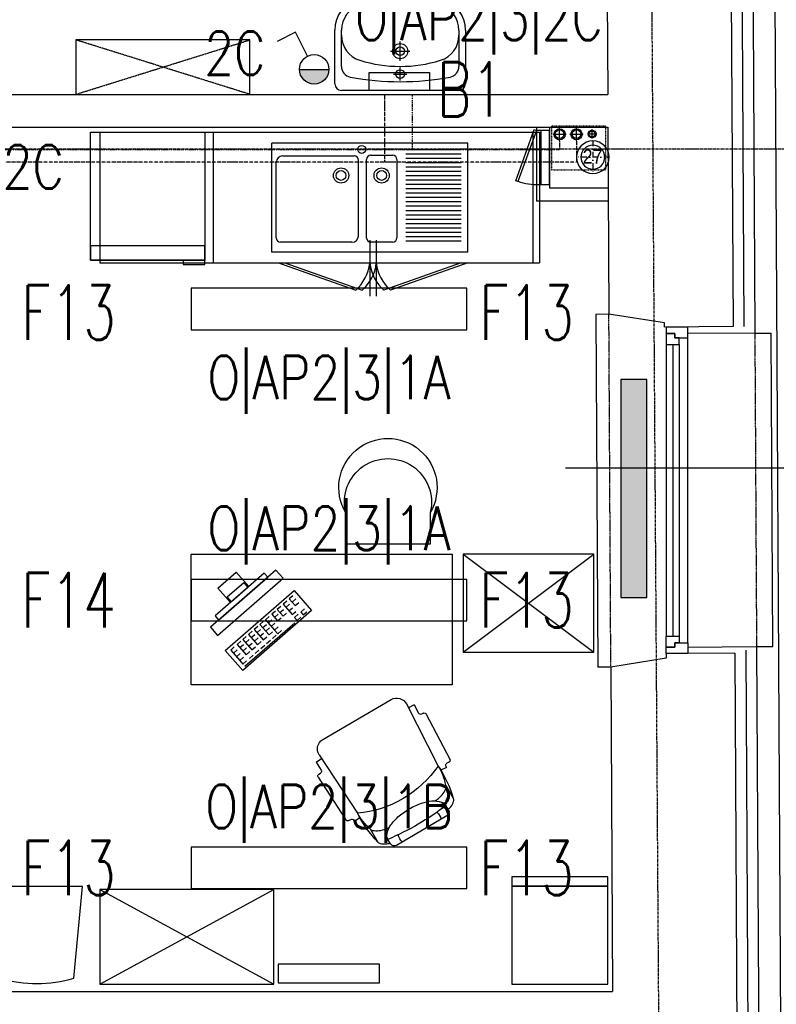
# Model space of a CAD drawing. Header units: inches. Extents: x -281236 to -70395, y 38777 to 102341.
# Tile 135 of 244: x -138741 to -138393, y 50664 to 51116. Entities that reach past the tile are written whole.
import ezdxf
from ezdxf.enums import TextEntityAlignment as Align

# ---------------------------------------------------------------- set-up
doc = ezdxf.new("R2010")
doc.units = ezdxf.units.IN
doc.header["$MEASUREMENT"] = 0
for name, pattern in [('00-inst$0$DASHDOT', [1, 0.5, -0.25, 0, -0.25]), ('CENTER', [2, 1.25, -0.25, 0.25, -0.25]), ('DASHDOT', [1, 0.5, -0.25, 0, -0.25]), ('DASHED2', [0.375, 0.25, -0.125]), ('DIVIDE', [31.75, 12.7, -6.35, 0, -6.35, 0, -6.35]), ('HIDDEN', [0.375, 0.25, -0.125])]:
    doc.linetypes.add(name, pattern=pattern)
doc.layers.get('0').update_dxf_attribs({"color": 101})
for name, color, linetype in [('cokół_widok', 255, 'Continuous'), ('E-90', 6, 'Continuous'), ('E35', 6, 'Continuous'), ('Ins-kan', 54, 'Continuous'), ('Ins-wod', 152, 'Continuous'), ('Mw-cr-rury', 160, 'DIVIDE'), ('Mw-wc-rury', 160, 'DASHDOT'), ('Okn---okna', 5, 'Continuous'), ('Os-osie glowne', 8, 'CENTER'), ('piony_K_nr', 240, 'Continuous'), ('Sc-cegla pelna', 32, 'Continuous'), ('Sc-gk', 120, 'Continuous'), ('Sc-izolacja term-obrys', 132, 'Continuous'), ('Sc-izolacja term-styropian', 151, 'STYROPIAN-KA'), ('Sc-nadproza kon', 5, 'DASHED2'), ('W-idok', 9, 'Continuous'), ('W-otwor-strop', 126, 'Continuous'), ('Wyp-grzejniki', 56, 'Continuous'), ('Wyp-kuchnia', 71, 'Continuous'), ('Wyp-meble', 155, 'Continuous'), ('Wyp-sanitar', 131, 'Continuous')]:
    doc.layers.add(name, color=color, linetype=linetype)
doc.styles.add('ROMANS', font='romans', dxfattribs={"width": 0.85})
doc.styles.add('TYTUL2', font='ARIAL.TTF')
doc.linetypes.add('BATTING', pattern='A,0.0001,-0.1,[134,ltypeshp.shx,S=0.1,R=0,X=-0.1,Y=0],-0.2,[134,ltypeshp.shx,S=0.1,R=180,X=0.1,Y=0],-0.1', length=0.4001)
doc.linetypes.add('STYROPIAN-KA', pattern='A,0.0001,-0.1,[135,ltypeshp.shx,S=0.1,R=0,X=-0.1,Y=0],0,[135,ltypeshp.shx,S=0.1,R=180,X=0.1,Y=0],-0.1', length=0.2001)

# ---------------------------------------------------------------- blocks, each defined once
blk = doc.blocks.new('sof11_r')
for p, q in [((20.87422290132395, 36.93208220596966), (20.92733930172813, 35.93349387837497)), ((45.17382872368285, 39.10555599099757), (21.81969482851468, 37.98378693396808)), ((46.22553345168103, 38.16008406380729), (46.27864985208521, 37.16149573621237)), ((51.59800910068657, 36.44302670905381), (47.33035458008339, 36.21602380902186)), ((51.59800910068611, 36.44302670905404), (51.75735830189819, 33.44726172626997)), ((19.98186737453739, 34.88178915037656), (19.37548364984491, 34.84953469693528)), ((19.37548364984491, 34.84953469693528), (19.53483285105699, 31.85376971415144)), ((53.79970847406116, 33.55589737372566), (21.79970847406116, 31.85376971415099)), ((12.60951995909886, 30.33598152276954), (5.609519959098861, 30.33598152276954)), ((59.06529047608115, -7.890992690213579), (59.06529047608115, 28.56295573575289)), ((-2.273736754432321e-13, 23.75755536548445), (-2.273736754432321e-13, -3.085592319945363)), ((1.999999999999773, 25.75755536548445), (4.371236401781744, 25.75755536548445)), ((1.999999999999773, -5.085592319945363), (4.371236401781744, -5.085592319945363)), ((12.60951995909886, -9.664018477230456), (5.609519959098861, -9.664018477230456)), ((19.37548364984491, -14.17757165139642), (19.53483285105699, -11.18180666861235)), ((53.79970847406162, -12.88393432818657), (21.79970847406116, -11.18180666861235)), ((51.59800910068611, -15.77106366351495), (51.75735830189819, -12.77529868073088)), ((19.98186737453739, -14.20982610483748), (19.37548364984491, -14.17757165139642)), ((20.87422290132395, -16.26011916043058), (20.92733930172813, -15.26153083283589)), ((45.17382872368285, -18.43359294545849), (21.81969482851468, -17.31182388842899)), ((46.22553345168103, -17.4881210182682), (46.27864985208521, -16.48953269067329)), ((51.59800910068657, -15.77106366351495), (47.33035458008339, -15.54406076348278))]:
    blk.add_line(p, q)
for points in [[(2.234255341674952, 25.75755536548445, -0.03020428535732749), (2.781092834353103, 27.40704933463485, -0.09716323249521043), (4.322527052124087, 29.78968412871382, -0.2034527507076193), (5.609519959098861, 30.33598152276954, -0.2034527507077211)], [(8.708346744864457, 22.55427079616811, -0.01878993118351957), (8.945026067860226, 24.41350457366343, -0.05413092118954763), (9.781092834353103, 27.40704933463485, -0.09716323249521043), (11.32252705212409, 29.78968412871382, -0.2034527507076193), (12.60951995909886, 30.33598152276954, -0.2034527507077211)], [(4.371236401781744, -5.085592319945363, 0.1842831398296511), (6.753699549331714, -4.176628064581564, 0.1022415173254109), (9.429123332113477, -0.5687179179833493, 0.06119670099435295), (10.92861197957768, 4.079551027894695, 0.04748823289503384), (11.52416869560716, 10.33598152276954, 0.04748823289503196), (10.92861197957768, 16.59241201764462, 0.06119670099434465), (9.429123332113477, 21.24068096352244, 0.1022415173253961), (6.753699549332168, 24.84859111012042, 0.1842831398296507), (4.371236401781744, 25.75755536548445, 0.1842831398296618)], [(8.708346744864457, -1.882307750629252, 0.01878993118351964), (8.945026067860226, -3.741541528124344, 0.05413092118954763), (9.781092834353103, -6.735086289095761, 0.09716323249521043), (11.32252705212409, -9.117721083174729, 0.2034527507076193), (12.60951995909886, -9.664018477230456, 0.2034527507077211)], [(2.234255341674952, -5.085592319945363, 0.03020428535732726), (2.781092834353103, -6.735086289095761, 0.09716323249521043), (4.322527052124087, -9.117721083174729, 0.2034527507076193), (5.609519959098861, -9.664018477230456, 0.2034527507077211)]]:
    blk.add_lwpolyline(points, format="xyb")
for centre, radius, start, end in [((21.87281122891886, 36.98519860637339), 1, 93.04477844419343, 183.0447784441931), ((45.22694512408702, 38.10696766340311), 1, 3.044778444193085, 93.04477844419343), ((47.27723817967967, 37.21461213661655), 1, 183.0447784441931, 273.0447784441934), ((18.767460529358, -22.91031212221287), 54.84796429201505, 86.83080978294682, 103.8805457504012), ((21.41321507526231, 5.611850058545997), 26.24476565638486, 89.15620351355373, 109.5996460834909), ((68.33135133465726, 10.33598152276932), 51.2660608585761, 155.1825998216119, 204.8174001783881), ((19.92875097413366, 35.88037747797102), 1, 273.0447784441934, 3.044778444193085), ((54.06529047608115, 28.56295573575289), 5, 0, 93.04477844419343), ((1.999999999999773, 23.75755536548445), 2, 90, 180), ((122.8764255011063, 10.33598152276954), 119.5044132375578, 172.5855286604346, 187.4144713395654), ((1.909916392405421, 14.04876802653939), 6.893075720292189, 73.9141402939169, 106.0858597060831), ((1.909916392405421, 6.623195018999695), 6.893075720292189, 253.9141402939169, 286.0858597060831), ((1.999999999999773, -3.085592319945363), 2, 180, 270), ((54.06529047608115, -7.890992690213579), 5, 266.9552215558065, 0), ((18.767460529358, 43.58227516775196), 54.84796429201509, 256.1194542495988, 273.1691902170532), ((21.41321507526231, 15.06011298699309), 26.2447656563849, 250.4003539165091, 270.8437964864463), ((19.92875097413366, -15.20841443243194), 1, 356.9552215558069, 86.95522155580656), ((21.87281122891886, -16.3132355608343), 1, 176.9552215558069, 266.9552215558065), ((45.22694512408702, -17.43500461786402), 1, 266.9552215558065, 356.9552215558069), ((47.27723817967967, -16.54264909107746), 1, 86.95522155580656, 176.9552215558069)]:
    blk.add_arc(centre, radius, start, end)
blk = doc.blocks.new('lodówka electrolux')
at = {"layer": 'Wyp-meble'}
for points in [[(-52.5, 0), (0, 0), (0, 58.69999999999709), (-52.5, 58.69999999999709)], [(0, 0), (-52.5, 0), (-52.5, 6.619419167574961), (0, 6.619419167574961)], [(-52.5, 0), (-42.55370058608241, 0), (-42.55370058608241, -2.005123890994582), (-52.5, -2.005123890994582)]]:
    blk.add_lwpolyline(points, close=True, dxfattribs=at)
blk = doc.blocks.new('klawiatura do PC')
at = {"layer": 'Wyp-meble'}
blk.add_lwpolyline([(0, 0), (46.62217066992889, 0), (46.62217066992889, -13.54161269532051), (0, -13.54161269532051)], close=True, dxfattribs=at)
for points in [[(4.663888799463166, -1.704538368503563), (2.200115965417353, -1.704538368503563), (2.200115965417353, -8.712086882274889), (4.663888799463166, -8.712086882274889)], [(2.200115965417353, -3.820916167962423), (4.685517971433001, -3.820916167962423)], [(9.00224849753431, -1.704538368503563), (6.538475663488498, -1.704538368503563), (6.538475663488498, -8.712086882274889), (9.00224849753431, -8.712086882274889)], [(6.538475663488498, -3.820916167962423), (9.023877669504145, -3.820916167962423)], [(12.7867770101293, -1.704538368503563), (10.32300417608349, -1.704538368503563), (10.32300417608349, -8.712086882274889), (12.7867770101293, -8.712086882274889)], [(10.32300417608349, -3.820916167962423), (12.80840618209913, -3.820916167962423)], [(16.75591591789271, -1.704538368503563), (14.2921430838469, -1.704538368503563), (14.2921430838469, -8.712086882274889), (16.75591591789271, -8.712086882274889)], [(14.2921430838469, -3.820916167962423), (16.77754508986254, -3.820916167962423)], [(20.54044624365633, -1.704538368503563), (18.07667340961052, -1.704538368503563), (18.07667340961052, -8.712086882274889), (20.54044624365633, -8.712086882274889)], [(18.07667340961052, -3.820916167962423), (20.56207541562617, -3.820916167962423)], [(24.50958696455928, -1.704538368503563), (22.04581413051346, -1.704538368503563), (22.04581413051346, -8.712086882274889), (24.50958696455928, -8.712086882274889)], [(22.04581413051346, -3.820916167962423), (24.53121613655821, -3.820916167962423)], [(28.20181118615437, -1.704538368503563), (25.73803835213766, -1.704538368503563), (25.73803835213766, -8.712086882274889), (28.20181118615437, -8.712086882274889)], [(25.73803835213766, -3.820916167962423), (28.22344035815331, -3.820916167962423)], [(32.44786659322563, -1.704538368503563), (29.98409375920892, -1.704538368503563), (29.98409375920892, -6.24629605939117), (32.44786659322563, -6.24629605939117)], [(29.98409375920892, -3.820916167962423), (32.46949576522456, -3.820916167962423)], [(36.14008900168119, -1.704538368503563), (33.67631616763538, -1.704538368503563), (33.67631616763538, -6.24629605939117), (36.14008900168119, -6.24629605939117)], [(33.67631616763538, -3.820916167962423), (36.16171817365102, -3.820916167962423)], [(40.20153401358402, -1.704538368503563), (37.73776117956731, -1.704538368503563), (37.73776117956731, -8.712086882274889), (40.20153401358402, -8.712086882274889)], [(37.73776117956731, -3.820916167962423), (40.22316318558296, -3.820916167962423)], [(44.35528512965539, -1.704538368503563), (41.89151229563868, -1.704538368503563), (41.89151229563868, -6.24629605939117), (44.35528512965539, -6.24629605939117)], [(41.89151229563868, -3.820916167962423), (44.37691430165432, -3.820916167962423)], [(2.200115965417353, -6.22355657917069), (4.685517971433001, -6.22355657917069)], [(2.200115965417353, -8.712086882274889), (2.200115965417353, -11.22108533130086), (4.682957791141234, -11.22108533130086)], [(6.538475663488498, -6.22355657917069), (9.023877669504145, -6.22355657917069)], [(10.32300417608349, -6.22355657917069), (12.80840618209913, -6.22355657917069)], [(14.2921430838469, -6.22355657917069), (16.77754508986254, -6.22355657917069)], [(18.07667340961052, -6.22355657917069), (20.56207541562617, -6.22355657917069)], [(22.04581413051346, -6.22355657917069), (24.53121613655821, -6.22355657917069)], [(25.73803835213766, -6.22355657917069), (28.22344035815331, -6.22355657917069)], [(25.73803835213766, -8.712086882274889), (25.73803835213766, -11.22108533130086), (28.22088017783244, -11.22108533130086)], [(37.73776117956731, -6.22355657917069), (40.22316318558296, -6.22355657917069)], [(2.205760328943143, -12.70332829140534), (36.08190473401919, -12.70332829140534)], [(6.544121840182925, -11.22743539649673), (9.128678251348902, -11.22743539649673)], [(10.42095645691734, -11.22743539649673), (13.00551286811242, -11.22743539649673)], [(14.39009717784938, -11.22743539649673), (16.97465358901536, -11.22743539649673)], [(18.17462569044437, -11.22743539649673), (20.75918210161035, -11.22743539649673)], [(22.14376459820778, -11.22743539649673), (24.72832100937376, -11.22743539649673)], [(40.25873192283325, -10.56468671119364), (37.70026142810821, -10.56468671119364), (37.70026142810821, -12.5419028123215), (40.25873192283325, -12.5419028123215)], [(44.38639712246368, -10.59877763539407), (41.89615216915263, -10.59877763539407), (41.89615216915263, -12.5419028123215), (44.35228253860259, -12.5419028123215)]]:
    blk.add_lwpolyline(points, dxfattribs=at)
blk = doc.blocks.new('monitor')
at = {"layer": 'Wyp-meble'}
for points in [[(14.33687975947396, -37.34238715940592), (19.00467815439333, -35.55027718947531), (4.667798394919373, 1.792109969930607), (0, 0)], [(17.21256818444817, -30.88247879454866), (19.54646738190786, -29.98642380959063), (8.793807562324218, -1.979633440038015), (6.459908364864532, -2.875688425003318)], [(12.15152692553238, -10.72527813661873), (20.33262635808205, -7.58430489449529), (24.36984745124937, -18.09980587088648), (16.1887480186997, -21.24077911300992)], [(12.37802750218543, -11.31523022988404), (15.06141852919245, -10.28499468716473), (18.64563846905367, -19.62059147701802), (15.96224744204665, -20.65082701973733)]]:
    blk.add_lwpolyline(points, close=True, dxfattribs=at)
blk = doc.blocks.new('W046')
for p, q in [((0, 20.92488642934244), (0, 0)), ((56.16217092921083, 20.92488642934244), (56.16217092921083, 0)), ((0, 0), (56.16217092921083, 0))]:
    blk.add_line(p, q)
for centre, radius, start, end in [((28.08108546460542, 37.428357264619), 32.57164273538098, 329.5569172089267, 210.4430827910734), ((28.08108546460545, 27.73576637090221), 28.89524954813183, 346.3665609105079, 193.6334390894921)]:
    blk.add_arc(centre, radius, start, end)
blk = doc.blocks.new('umywalka_60x45')
at = {"ltscale": 25}
for p, q in [((-27.00000000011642, -5.820766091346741e-11), (27, 5.820766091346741e-11)), ((-30, -27.71634471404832), (-30.00000000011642, -3.000000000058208)), ((-1.164153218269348e-10, -4.5), (-1.164153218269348e-10, -10.5)), ((30, -2.999999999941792), (30, -27.71634471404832)), ((2.999999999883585, -7.5), (-3.000000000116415, -7.5)), ((-27, -27.71634471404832), (-27, -11.02660116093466)), ((-1.164153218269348e-10, -13.5), (-1.164153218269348e-10, -22.5)), ((27, -11.02660116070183), (27, -27.71634471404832)), ((4.499999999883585, -18), (-4.500000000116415, -18))]:
    blk.add_line(p, q, dxfattribs=at)
for centre, radius in [((-1.164153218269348e-10, -7.5), 2), ((-1.164153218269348e-10, -18), 3.5), ((-1.164153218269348e-10, -18), 2)]:
    blk.add_circle(centre, radius, dxfattribs=at)
for centre, radius, start, end in [((27, -2.999999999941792), 3, 0, 90), ((-27.00000000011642, -3.000000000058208), 3, 90, 180), ((5.820766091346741e-10, -129.425045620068), 125.4250456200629, 79.47373448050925, 100.5262655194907), ((-22.00000000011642, -11.02660116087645), 5, 100.5262655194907, 180), ((22, -11.02660116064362), 5, 0, 79.47373448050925), ((-1.164153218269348e-10, -73.40495448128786), 62.40495448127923, 72.68710209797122, 107.3128979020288), ((-14.99999999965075, -25.28365528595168), 12, 107.3128979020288, 180), ((15.00000000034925, -25.28365528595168), 12, 0, 72.68710209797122), ((-15.00000000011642, -27.71634471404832), 15, 180, 252.6871020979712), ((-15.00000000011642, -27.71634471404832), 12, 180, 252.6871020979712), ((14.99999999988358, -27.71634471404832), 12, 287.3128979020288, 0), ((14.99999999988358, -27.71634471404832), 15, 287.3128979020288, 0), ((-5.820766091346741e-10, 20.40495448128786), 62.40495448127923, 252.6871020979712, 287.3128979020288), ((-5.820766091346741e-10, 20.40495448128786), 65.40495448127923, 252.6871020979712, 287.3128979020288)]:
    blk.add_arc(centre, radius, start, end, dxfattribs=at)
blk = doc.blocks.new('ramiak_okna')
at = {"layer": 'Okn---okna'}
for p, q in [((145.0000000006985, 10.00000000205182), (4.999999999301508, 10.00000000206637)), ((7.999999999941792, 6.000000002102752), (142.0000000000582, 6.0000000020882)), ((7.999999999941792, 3.000000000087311), (142.0000000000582, 3.000000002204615)), ((7.999999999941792, 2.015440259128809e-09), (142.0000000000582, 2.037268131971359e-09))]:
    blk.add_line(p, q, dxfattribs=at)
for points in [[(4.999999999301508, 10.00000000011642), (0, 10), (0, 0), (2.999999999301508, 5.820766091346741e-11), (2.999999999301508, 4.000000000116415), (4.999999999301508, 4.000000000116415)], [(145.0000000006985, 10.00000000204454), (150, 10.00000000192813), (150, 1.928128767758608e-09), (147.0000000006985, 2.044544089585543e-09), (147.0000000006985, 4.000000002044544), (145.0000000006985, 4.000000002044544)], [(7.999999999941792, 6.000000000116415), (4.999999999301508, 6.000000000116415), (4.999999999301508, 4.000000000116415), (2.999999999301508, 4.000000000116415), (2.999999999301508, 5.820766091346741e-11), (4.999999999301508, 1.164153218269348e-10), (7.999999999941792, 5.820766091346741e-11)], [(142.0000000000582, 6.000000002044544), (145.0000000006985, 6.000000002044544), (145.0000000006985, 4.000000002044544), (147.0000000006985, 4.000000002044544), (147.0000000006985, 2.044544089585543e-09), (145.0000000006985, 2.044544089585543e-09), (142.0000000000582, 2.044544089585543e-09)]]:
    blk.add_lwpolyline(points, close=True, dxfattribs=at)
blk = doc.blocks.new('grzejnik_100')
at = {"layer": 'Wyp-grzejniki'}
h = blk.add_hatch(dxfattribs=at)
h.set_pattern_fill('DOTS', color=256, scale=0.5, style=0)
h.set_pattern_definition([(0, (-77492.9091523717, 37823.93992433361), (0.396875, 0.79375), [0, -0.79375])])
h.paths.add_polyline_path([(0, -100), (12, -100), (12, 0), (0, 0)])
blk.add_lwpolyline([(12, 0), (0, 0), (0, -100), (12, -100)], close=True, dxfattribs=at)
blk = doc.blocks.new('zlew_zabiegowy')
at = {"layer": 'Wyp-kuchnia', "color": 155}
for p, q in [((4.999999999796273, -169.1066877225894), (4.999999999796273, -79.10668772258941)), ((4.999999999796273, -79.10668772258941), (54.99999999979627, -79.10668772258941)), ((11.49999999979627, -81.10668772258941), (46.19199999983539, -81.10668772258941)), ((54.99999999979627, -169.1066877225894), (54.99999999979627, -79.10668772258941)), ((9.499999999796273, -115.9306877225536), (9.499999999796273, -83.10668772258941)), ((49.19199999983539, -84.10668772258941), (49.19199999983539, -116.9306877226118)), ((12.49999999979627, -118.9306877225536), (47.19199999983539, -118.9306877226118)), ((9.499999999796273, -134.6066877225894), (9.499999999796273, -124.6066877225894)), ((11.49999999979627, -122.6066877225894), (47.49999999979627, -122.6066877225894)), ((49.49999999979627, -124.6066877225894), (49.49999999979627, -134.6066877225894)), ((47.49999999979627, -136.6066877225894), (11.49999999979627, -136.6066877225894)), ((9.999999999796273, -166.1066877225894), (9.999999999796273, -140.6066877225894)), ((11.99999999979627, -166.1066877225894), (11.99999999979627, -140.6066877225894)), ((13.99999999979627, -166.1066877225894), (13.99999999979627, -140.6066877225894)), ((15.99999999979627, -166.1066877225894), (15.99999999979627, -140.6066877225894)), ((17.99999999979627, -166.1066877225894), (17.99999999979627, -140.6066877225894)), ((19.99999999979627, -166.1066877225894), (19.99999999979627, -140.6066877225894)), ((21.99999999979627, -166.1066877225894), (21.99999999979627, -140.6066877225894)), ((23.99999999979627, -166.1066877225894), (23.99999999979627, -140.6066877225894)), ((25.99999999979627, -166.1066877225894), (25.99999999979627, -140.6066877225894)), ((27.99999999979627, -166.1066877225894), (27.99999999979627, -140.6066877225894)), ((29.99999999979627, -166.1066877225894), (29.99999999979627, -140.6066877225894)), ((31.99999999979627, -166.1066877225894), (31.99999999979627, -140.6066877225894)), ((33.99999999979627, -166.1066877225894), (33.99999999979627, -140.6066877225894)), ((35.99999999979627, -166.1066877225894), (35.99999999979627, -140.6066877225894)), ((37.99999999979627, -166.1066877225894), (37.99999999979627, -140.6066877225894)), ((39.99999999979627, -166.1066877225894), (39.99999999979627, -140.6066877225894)), ((41.99999999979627, -166.1066877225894), (41.99999999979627, -140.6066877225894)), ((43.99999999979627, -166.1066877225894), (43.99999999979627, -140.6066877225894)), ((45.99999999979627, -166.1066877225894), (45.99999999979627, -140.6066877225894)), ((47.99999999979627, -166.1066877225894), (47.99999999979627, -140.6066877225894)), ((49.99999999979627, -166.1066877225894), (49.99999999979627, -140.6066877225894)), ((51.99999999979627, -166.1066877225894), (51.99999999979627, -140.6066877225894)), ((4.999999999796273, -169.1066877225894), (54.99999999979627, -169.1066877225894))]:
    blk.add_line(p, q, dxfattribs=at)
for centre, radius in [((40.16909367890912, -110.9191113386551), 3.5), ((40.16909367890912, -110.9191113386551), 2.25), ((52.12546184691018, -120.4156238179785), 1.8225), ((40.16909367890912, -129.5545693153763), 3.5), ((40.16909367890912, -129.5545693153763), 2.25)]:
    blk.add_circle(centre, radius, dxfattribs=at)
for centre, radius, start, end in [((11.49999999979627, -83.10668772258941), 2, 90, 180), ((46.19199999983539, -84.10668772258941), 3, 0, 90), ((12.49999999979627, -115.9306877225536), 3, 180, 270), ((47.19199999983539, -116.9306877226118), 2, 270, 0), ((11.49999999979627, -124.6066877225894), 2, 90, 180), ((47.49999999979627, -124.6066877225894), 2, 0, 90), ((11.49999999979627, -134.6066877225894), 2, 180, 270), ((47.49999999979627, -134.6066877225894), 2, 270, 0)]:
    blk.add_arc(centre, radius, start, end, dxfattribs=at)
at = {"layer": 'Wyp-meble'}
for p, q in [((60, -7.275957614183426e-12), (0, 0)), ((0, 0), (0, -199.1066877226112)), ((60, -7.275957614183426e-12), (60, -199.1066877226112)), ((0, -82.10668772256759), (-12.56113786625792, -117.6306338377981)), ((10.49175979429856, -124.1066877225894), (-15.2985389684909, -124.1066877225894)), ((0, -166.1066877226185), (-12.56113786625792, -130.582741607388)), ((60, -199.1066877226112), (0, -199.1066877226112))]:
    blk.add_line(p, q, dxfattribs=at)
for centre, start, end in [((2.26339800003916, -104.2965400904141), 221.9701498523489, 263.4819651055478), ((2.26339800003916, -143.916835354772), 96.51803489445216, 138.0298501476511)]:
    blk.add_arc(centre, 19.93903005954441, start, end, dxfattribs=at)
blk = doc.blocks.new('_gslkflhklgj')
at = {"linetype": '00-inst$0$DASHDOT', "ltscale": 5}
for p, q in [((2.764863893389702e-10, -7.499999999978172), (-2.983142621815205e-10, 7.500000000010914)), ((7.499999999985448, 3.074092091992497e-10), (-7.500000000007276, -2.801243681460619e-10))]:
    blk.add_line(p, q, dxfattribs=at)
for centre, radius in [((-1.455191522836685e-11, 1.637090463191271e-11), 7.5), ((0, 0), 5.5)]:
    blk.add_circle(centre, radius)
blk = doc.blocks.new('pion_woda')
at = {"layer": 'Ins-wod'}
for p, q in [((3, 0), (-3, 0)), ((0, 3), (0, -3))]:
    blk.add_line(p, q, dxfattribs=at)
for centre, radius in [((0, 0.02268880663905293), 2.550088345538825), ((0, 0), 2)]:
    blk.add_circle(centre, radius, dxfattribs=at)
blk = doc.blocks.new('pion_mały')
at = {"layer": 'Ins-wod'}
for p, q in [((0, 2.084117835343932), (0, -2.115882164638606)), ((2.100000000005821, -0.01588216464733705), (-2.099999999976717, -0.01588216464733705))]:
    blk.add_line(p, q, dxfattribs=at)
for centre, radius in [((0, 0), 1.785061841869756), ((0, -0.01588216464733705), 1.399999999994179)]:
    blk.add_circle(centre, radius, dxfattribs=at)
blk = doc.blocks.new('WW_piony')
for name, p in [('pion_mały', (0, 0)), ('pion_woda', (7.182069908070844, 0.1177387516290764)), ('pion_woda', (14.9266008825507, 0.1457221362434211))]:
    blk.add_blockref(name, p)
blk = doc.blocks.new('rewizja')
at = {"layer": 'Wyp-meble'}
for p, q in [((-25.0000000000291, 5.999999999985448), (-25, -2.91038304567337e-11)), ((-25.0000000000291, 6), (-5.820766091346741e-11, 6)), ((-2.91038304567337e-11, 5.999999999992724), (0, 0)), ((-25, 3.999999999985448), (-25, 1.999999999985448)), ((0, 1.999999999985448), (-25, 1.999999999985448)), ((0, -1.455191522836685e-11), (-25, -1.455191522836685e-11))]:
    blk.add_line(p, q, dxfattribs=at)
blk.add_lwpolyline([(-23.15029537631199, -9.490196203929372), (0.3420201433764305, -0.9396926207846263), (0, 0), (-23.49231551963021, -8.550503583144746)], close=True, dxfattribs=at)
blk.add_arc((-2.91038304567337e-11, -1.455191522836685e-11), 25, 180, 202.2924427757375, dxfattribs=at)

msp = doc.modelspace()

# ---------------------------------------------------------------- hatches: boundary and pattern name
at = {"layer": 'E35'}
msp.add_hatch(color=256, dxfattribs=at).paths.add_polyline_path([(-138598.7013345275, 51093.18115474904), (-138612.2013345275, 51093.18115474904, 1)])

# ---------------------------------------------------------------- linework, layer by layer
at = {"layer": 'cokół_widok'}
msp.add_line((-138396.8167041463, 51668.68362757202), (-138377.2181852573, 48115.8042291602), dxfattribs=at)
at = {"layer": 'E35'}
for p, q in [((-138613.9994075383, 51110.25248884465), (-138622.5350745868, 51105.97845233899)), ((-138608.4735347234, 51099.21678280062), (-138613.9994075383, 51110.25248884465)), ((-138612.2013345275, 51093.18115474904), (-138598.7013345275, 51093.18115474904)), ((-138290.1741153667, 50910.04157500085), (-138490.037805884, 50910.04157500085))]:
    msp.add_line(p, q, dxfattribs=at)
for points in [[(-138580.171502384, 51083.51573239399), (-138580.171502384, 51091.79037429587), (-138552.4731865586, 51091.79037429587), (-138552.4731865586, 51083.51573239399)], [(-138661.9237233, 50973.62238647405), (-138535.3237233, 50973.62238647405), (-138535.3237233, 50992.62238647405), (-138661.9237233, 50992.62238647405)], [(-138661.9237233, 50839.9153612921), (-138535.3237233, 50839.9153612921), (-138535.3237233, 50858.9153612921), (-138661.9237233, 50858.9153612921)], [(-138661.9237233, 50716.9153612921), (-138535.3237233, 50716.9153612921), (-138535.3237233, 50735.9153612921), (-138661.9237233, 50735.9153612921)]]:
    msp.add_lwpolyline(points, close=True, dxfattribs=at)
msp.add_circle((-138605.4513345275, 51093.18115474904), 6.750000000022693, dxfattribs=at)
at = {"layer": 'Mw-cr-rury', "ltscale": 0.03}
for p, q in [((-138573.2183525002, 51081.22143930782), (-138573.2183525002, 51050.52801990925)), ((-138484.9141426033, 51061.40318306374), (-138484.9141426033, 51050.52801990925)), ((-138484.9141426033, 51050.52801990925), (-138807.0782770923, 51050.52801990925))]:
    msp.add_line(p, q, dxfattribs=at)
at = {"layer": 'Mw-wc-rury'}
for p, q in [((-138560.4010668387, 51081.22143930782), (-138560.4010668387, 51056.15791164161)), ((-138492.6586735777, 51061.43116644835), (-138492.6586735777, 51056.15791164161)), ((-138492.6586735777, 51056.15791164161), (-138819.8955627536, 51056.15791164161))]:
    msp.add_line(p, q, dxfattribs=at)
at = {"layer": 'Os-osie glowne'}
msp.add_line((-138428.6076772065, 47893.27471454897), (-138455.9473578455, 51985.69484066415), dxfattribs=at)
msp.add_lwpolyline([(-143318.4675761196, 51056.69511477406), (-138010.8801488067, 51056.69511477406)], dxfattribs=at)
at = {"layer": 'Sc-cegla pelna'}
for p, q in [((-138471.131553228, 51181.69520114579), (-138470.5799339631, 51081.69520114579)), ((-138775.4975894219, 51081.69520114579), (-138707.1712070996, 51081.69520114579)), ((-138707.1712070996, 51081.69520114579), (-138470.5799339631, 51081.6952011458)), ((-138775.4975894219, 51066.69520114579), (-138470.4971910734, 51066.69520114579)), ((-138470.4971910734, 51066.69520114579), (-138470.0227932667, 50980.69425140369)), ((-138469.1291736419, 50818.69490115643), (-138468.3072609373, 50669.69490115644))]:
    msp.add_line(p, q, dxfattribs=at)
for points in [[(-138414.3916928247, 51229.01167749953), (-138412.9905605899, 50975.00817831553)], [(-138412.9905605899, 50975.00817831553), (-138444.5065917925, 50974.83432981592), (-138444.5176240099, 50976.83429938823), (-138470.0227932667, 50980.69425140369)], [(-138412.163144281, 50825.01046039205), (-138443.6791754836, 50824.83661189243), (-138443.6681432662, 50822.83664232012), (-138469.1291736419, 50818.69490115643)], [(-138412.163144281, 50825.01046039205), (-138410.7206609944, 50563.51065815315)], [(-138962.7174773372, 50742.69827006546), (-138962.3147766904, 50669.69490115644), (-138468.3072609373, 50669.69490115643)]]:
    msp.add_lwpolyline(points, dxfattribs=at)
at = {"layer": 'Sc-gk'}
for p, q in [((-138503.3703400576, 51066.6952011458), (-138503.3703400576, 51032.6340520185)), ((-138497.3703400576, 51066.6952011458), (-138497.3703400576, 51038.63405201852)), ((-138470.3424003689, 51038.63405201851), (-138497.3703400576, 51038.63405201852)), ((-138470.309303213, 51032.6340520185), (-138503.3703400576, 51032.6340520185))]:
    msp.add_line(p, q, dxfattribs=at)
at = {"layer": 'Sc-izolacja term-obrys'}
for points in [[(-138435.9077240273, 51231.89303656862), (-138404.4083932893, 51232.06679294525), (-138402.9741644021, 50972.06338504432), (-138433.6791754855, 50971.89401028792)], [(-138433.6791754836, 50827.89181946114), (-138402.1798447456, 50828.06557583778), (-138400.7042648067, 50560.56586488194), (-138431.8588319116, 50560.39401028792)]]:
    msp.add_lwpolyline(points, dxfattribs=at)
at = {"layer": 'Sc-izolacja term-styropian', "linetype": 'BATTING', "ltscale": 0.25}
for points in [[(-138409.3917688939, 51229.03925804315), (-138407.9906366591, 50975.03575885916)], [(-138407.1632203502, 50826.3703534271), (-138405.7041887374, 50561.87059682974)]]:
    msp.add_lwpolyline(points, dxfattribs=at)
at = {"layer": 'Sc-nadproza kon', "linetype": 'DASHDOT', "ltscale": 0.5}
for p, q in [((-138469.1291736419, 50818.69490115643), (-138470.0227932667, 50980.69425140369)), ((-138402.9741644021, 50972.06338504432), (-138402.1798447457, 50828.06557583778))]:
    msp.add_line(p, q, dxfattribs=at)
at = {"layer": 'W-idok'}
for p, q in [((-138470.0227932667, 50980.69425140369), (-138476.0276908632, 50980.66112723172)), ((-138394.6800759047, 50828.06557583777), (-138395.4741644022, 50972.06338504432)), ((-138402.1798447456, 50828.06557583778), (-138394.6800759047, 50828.06557583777)), ((-138469.1291736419, 50818.69490115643), (-138475.1340712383, 50818.66177698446))]:
    msp.add_line(p, q, dxfattribs=at)
for points in [[(-138476.0276908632, 50980.66112723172), (-138475.1340712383, 50818.66177698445)], [(-138402.9741644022, 50972.06338504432), (-138395.4741644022, 50972.06338504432)]]:
    msp.add_lwpolyline(points, dxfattribs=at)
at = {"layer": 'W-otwor-strop', "linetype": 'DASHED2', "ltscale": 0.3}
msp.add_lwpolyline([(-138471.3703400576, 51047.06726877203), (-138471.3703400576, 51067.06726877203), (-138496.3703400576, 51067.06726877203), (-138496.3703400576, 51047.06726877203)], close=True, dxfattribs=at)
at = {"layer": 'Wyp-meble', "linetype": 'HIDDEN'}
for p, q in [((-138714.9876987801, 51081.69520114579), (-138634.9876987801, 51106.69520114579)), ((-138634.9876987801, 51081.69520114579), (-138714.9876987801, 51106.69520114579))]:
    msp.add_line(p, q, dxfattribs=at)
at = {"layer": 'Wyp-meble'}
for p, q in [((-138651.913654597, 51064.26736886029), (-138651.913654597, 51004.26736886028)), ((-138651.913654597, 51064.26736886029), (-138501.913654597, 51064.26736886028)), ((-138501.913654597, 51064.26736886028), (-138501.913654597, 51004.26736886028)), ((-138576.9136545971, 51014.75912865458), (-138576.9136545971, 50988.96882989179)), ((-138651.913654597, 51004.26736886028), (-138501.913654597, 51004.26736886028)), ((-138618.9136545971, 51004.26736886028), (-138583.3897084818, 50991.70623099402)), ((-138534.913654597, 51004.26736886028), (-138570.4376007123, 50991.70623099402)), ((-138536.9818916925, 50870.58292899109), (-138476.9818916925, 50825.58292899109)), ((-138536.9818916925, 50825.58292899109), (-138476.9818916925, 50870.58292899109)), ((-138703.9467845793, 50716.59182431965), (-138623.9467845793, 50673.09182431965)), ((-138703.9467845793, 50673.09182431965), (-138623.9467845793, 50716.59182431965))]:
    msp.add_line(p, q, dxfattribs=at)
at = {"layer": 'Wyp-meble', "linetype": 'HIDDEN'}
msp.add_lwpolyline([(-138634.9876987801, 51106.69520114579), (-138714.9876987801, 51106.69520114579), (-138714.9876987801, 51081.69520114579), (-138634.9876987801, 51081.69520114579)], close=True, dxfattribs=at)
at = {"layer": 'Wyp-meble'}
msp.add_lwpolyline([(-138661.9818916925, 50810.58292899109), (-138661.9818916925, 50870.58292899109), (-138541.9818916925, 50870.58292899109), (-138541.9818916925, 50810.58292899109), (-138661.9818916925, 50810.58292899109)], dxfattribs=at)
for points in [[(-138536.9818916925, 50870.58292899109), (-138536.9818916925, 50825.58292899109), (-138476.9818916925, 50825.58292899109), (-138476.9818916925, 50870.58292899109)], [(-138470.58087933, 50722.34182431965), (-138514.58087933, 50722.34182431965), (-138514.58087933, 50718.09182431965), (-138470.58087933, 50718.09182431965)], [(-138703.9467845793, 50673.09182431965), (-138623.9467845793, 50673.09182431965), (-138623.9467845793, 50716.59182431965), (-138703.9467845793, 50716.59182431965)], [(-138514.58087933, 50673.09182431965), (-138470.58087933, 50673.09182431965), (-138470.58087933, 50718.09182431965), (-138514.58087933, 50718.09182431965)], [(-138621.9485056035, 50673.69902747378), (-138575.4485056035, 50673.69902747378), (-138575.4485056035, 50682.19902747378), (-138621.9485056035, 50682.19902747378)]]:
    msp.add_lwpolyline(points, close=True, dxfattribs=at)
msp.add_lwpolyline([(-138711.928758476, 50717.87057198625), (-138754.0283731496, 50717.87057198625), (-138749.7329248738, 50675.76040338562, 0.1460164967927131), (-138715.9498046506, 50675.76040338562)], format="xyb", close=True, dxfattribs=at)
for centre, start, end in [((-138596.7238022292, 51006.53076686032), 311.9701498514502, 353.4819651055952), ((-138557.1035069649, 51006.53076686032), 186.5180348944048, 228.0298501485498)]:
    msp.add_arc(centre, 19.93903005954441, start, end, dxfattribs=at)

# ---------------------------------------------------------------- block references
for name, p, rotation in [('zlew_zabiegowy', (-138704.0203423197, 51004.26736886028), 90), ('WW_piony', (-138477.7320726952, 51063.52092181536), 180)]:
    msp.add_blockref(name, p, dxfattribs=dict(rotation=rotation))
at = {"xscale": -1, "rotation": 270}
msp.add_blockref('rewizja', (-138503.3703400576, 51065.1646265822), dxfattribs=at)
at = {"layer": 'Ins-kan', "xscale": -1, "rotation": 180}
msp.add_blockref('_gslkflhklgj', (-138477.410444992, 51052.82244914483), dxfattribs=at)
at = {"layer": 'Okn---okna', "rotation": 270}
msp.add_blockref('ramiak_okna', (-138443.6791754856, 50974.83661189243), dxfattribs=at)
at = {"layer": 'Wyp-grzejniki'}
msp.add_blockref('grzejnik_100', (-138464.5842429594, 50950.69495693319), dxfattribs=at)
at = {"layer": 'Wyp-meble', "xscale": -1}
msp.add_blockref('lodówka electrolux', (-138708.2081977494, 51005.56736886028), dxfattribs=at)
at = {"layer": 'Wyp-meble', "xscale": -0.6929999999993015, "yscale": 0.6929999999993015, "zscale": 0.6930000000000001}
msp.add_blockref('W046', (-138552.1075232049, 50875.16147894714, -1.999999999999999), dxfattribs=at)
at = {"layer": 'Wyp-meble', "rotation": 110.0632323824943}
msp.add_blockref('monitor', (-138649.8795013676, 50833.20229929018), dxfattribs=at)
at = {"layer": 'Wyp-meble', "xscale": 0.9000000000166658, "yscale": 0.8999999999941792, "zscale": 0.9, "rotation": 41.06654924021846}
msp.add_blockref('klawiatura do PC', (-138646.32660932, 50826.35038553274), dxfattribs=at)
at = {"layer": 'Wyp-meble', "xscale": -1, "rotation": 300.2364851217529}
msp.add_blockref('sof11_r', (-138564.9680187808, 50738.34590727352), dxfattribs=at)
at = {"layer": 'Wyp-sanitar', "rotation": 179.9982921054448}
msp.add_blockref('umywalka_60x45', (-138565.9393843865, 51083.51613379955), dxfattribs=at)

# ---------------------------------------------------------------- texts
at = {"layer": 'E-90', "style": 'ROMANS', "width": 0.8}
for s, rotation, p in [('O|AP2|3|2C', 3.335053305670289e-09, (-138529.7010935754, 51115.21208992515)), ('2C', 3.335053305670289e-09, (-138641.9240659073, 51100.60652647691)), ('2C', 3.335053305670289e-09, (-138734.5557871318, 51048.43069459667)), ('O|AP2|3|1A', 359.9999999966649, (-138598.6237233, 50950.25183414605)), ('O|AP2|3|1A', 359.9999999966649, (-138598.6237233, 50881.01165177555)), ('O|AP2|3|1B', 359.9999999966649, (-138598.6237233, 50753.21558751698))]:
    msp.add_text(s, height=20, rotation=rotation, dxfattribs=at).set_placement(p, align=Align.MIDDLE)
at = {"layer": 'E35', "style": 'ROMANS', "width": 0.7}
for s, p in [('B1', (-138533.6245321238, 51083.96501926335)), ('F13', (-138718.352302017, 50981.5282457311)), ('F13', (-138507.8687507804, 50981.5282457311)), ('F14', (-138718.352302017, 50849.4153612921)), ('F13', (-138507.8687507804, 50849.4153612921)), ('F13', (-138718.352302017, 50726.4153612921)), ('F13', (-138507.8687507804, 50726.4153612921))]:
    msp.add_text(s, height=25, dxfattribs=at).set_placement(p, align=Align.MIDDLE)
at = {"layer": 'piony_K_nr', "style": 'TYTUL2', "width": 0.9}
msp.add_text('27', height=6.5, dxfattribs=at).set_placement((-138482.0750290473, 51049.91329695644, -76.70000000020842))

doc.saveas('drawing.dxf')
